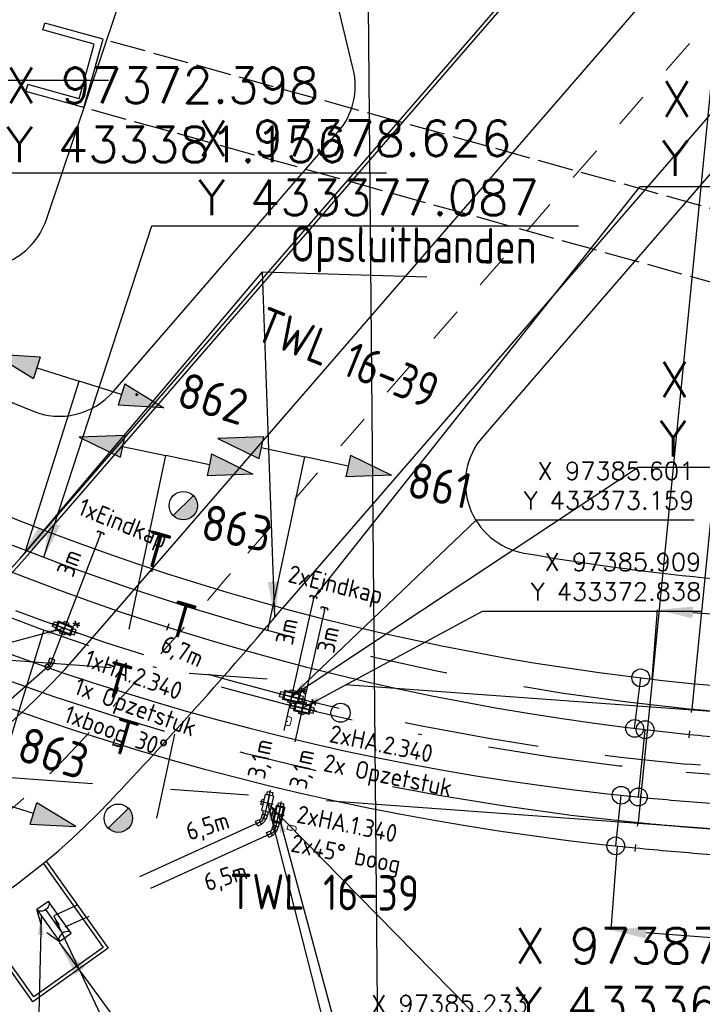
# Model space of a CAD drawing. Header units: millimetres. Extents: x 96940 to 101272, y 432237 to 434659.
# Tile 164 of 256: x 97378 to 97397, y 433364 to 433392. Entities that reach past the tile are written whole.
import ezdxf
from ezdxf.enums import TextEntityAlignment as Align

# ---------------------------------------------------------------- set-up
doc = ezdxf.new("R2010")
doc.units = ezdxf.units.MM
for name, pattern in [('ACAD_ISO10W100', [18, 12, -3, 0, -3]), ('CENTER', [35.225022, 22.015639, -4.403128, 4.403128, -4.403128]), ('DASHDOT', [25.4, 12.7, -6.35, 0, -6.35]), ('DASHED', [19.05, 12.7, -6.35]), ('dSV_DASHED03', [1.25, 1, -0.25]), ('dSV_MARKERING_1_1', [2, 1, -1])]:
    doc.linetypes.add(name, pattern=pattern)
for name, color, linetype in [('NW_duiker', 8, 'dSV_DASHED03'), ('Ondergrond_Nieuw_IP', 8, 'Continuous'), ('R_BL_T_B_MAST', 7, 'Continuous'), ('R_BN_N_Kabels_en_leidingen_maatvoering', 1, 'Continuous'), ('R_BN_T_N_Centrale_kast', 7, 'Continuous'), ('R_BN_T_N_CONSTR_CODE', 7, 'Continuous'), ('R_BN_T_N_CONSTRUCTIE', 7, 'Continuous'), ('R_BN_T_N_Constructiecodes', 7, 'Continuous'), ('R_BN_T_N_Hartspoor', 1, 'CENTER'), ('R_BN_T_N_HOOGTELIJN', 7, 'Continuous'), ('R_BN_T_N_Kokersysteem bocht 30 graden', 7, 'Continuous'), ('R_BN_T_N_Kokersysteem bocht 45 graden', 7, 'Continuous'), ('R_BN_T_N_Kokersysteem Groene Deksel', 7, 'Continuous'), ('R_BN_T_N_Kokersysteem opzetstuk', 7, 'Continuous'), ('R_BN_T_N_Kokersysteem trekput BA.0', 7, 'Continuous'), ('R_BN_T_N_Kokersysteem trekput Eindkap', 7, 'Continuous'), ('R_BN_T_N_Kokersysteem trekput HA.1.340', 7, 'Continuous'), ('R_BN_T_N_Kokersysteem trekput HA.2.340', 7, 'Continuous'), ('R_BN_T_N_Kokersysteem_Coordinaten', 1, 'Continuous'), ('R_BN_T_N_Kokersysteem_laagspanning', 2, 'DASHED'), ('R_BN_T_N_kokersysteem_maatvoering', 7, 'Continuous'), ('R_BN_T_N_Kokersysteem_signaal', 2, 'DASHDOT'), ('R_BN_T_N_Kokersysteem_tekst', 7, 'Continuous'), ('R_BN_T_N_Opsluitband', 1, 'Continuous'), ('R_BN_T_N_Retourstroomkabels', 2, 'Continuous'), ('R_BN_T_N_Spoor', 3, 'Continuous'), ('R_BN_T_N_Tekst', 7, 'Continuous'), ('R_BN_T_N_Thermietlassen', 7, 'Continuous'), ('R_BN_T_N_Vecom', 7, 'Continuous'), ('R_BN_T_N_Verkanting_Maatvoering', 7, 'Continuous'), ('R_BN_T_N_Verticaal alignement', 7, 'Continuous'), ('TWL Advies', 2, 'Continuous')]:
    doc.layers.add(name, color=color, linetype=linetype)
doc.layers.add('R_BN_T_N_Coordinaten', color=7, linetype='Continuous', lineweight=25)
doc.layers.add('R_BN_T_N_Las', color=3, linetype='Continuous', lineweight=25)
doc.styles.add('ISO', font='iso.shx')
doc.styles.get("Standard").update_dxf_attribs({"font": 'romans.shx'})
doc.linetypes.add('dSV_BESCHOEIING_LINKS', pattern='A,3,[144,dSV.shx,S=0.1,R=0,X=0,Y=-0.1],2', length=5)
doc.dimstyles.new('RET 1-500', dxfattribs={"dimtxt": 1, "dimasz": 1, "dimexe": 0.3, "dimexo": 0, "dimgap": 0.3, "dimtad": 1, "dimdec": 3, "dimzin": 1, "dimtxsty": 'Standard', "dimcen": 0, "dimclrd": 1, "dimclre": 1, "dimclrt": 7, "dimaunit": 2, "dimadec": 4, "dimazin": 0, "dimtfac": 1, "dimtdec": 3, "dimtofl": 0, "dimtmove": 0, "dimatfit": 0, "dimfxl": 1, "dimarcsym": 0})
doc.dimstyles.get("Standard").update_dxf_attribs({"dimtxt": 0.18, "dimasz": 0.18, "dimexe": 0.18, "dimexo": 0.0625, "dimgap": 0.09, "dimtad": 0, "dimtih": 1, "dimtoh": 1, "dimdec": 4, "dimzin": 0, "dimdsep": 46, "dimtxsty": 'Standard', "dimcen": 0.09, "dimadec": 0, "dimazin": 0, "dimtfac": 1, "dimtdec": 4, "dimtofl": 0, "dimtmove": 0, "dimatfit": 3, "dimfxl": 1, "dimtolj": 1, "dimtzin": 0, "dimarcsym": 0})

# ---------------------------------------------------------------- blocks, each defined once
blk = doc.blocks.new('CONSTR_CODE_BVN')
for points in [[(-1.25, 5.3125), (-1.25, 5), (-1.25, 4.6875), (-2.5, 5)], [(-1.25, 5.3125), (-1.25, 5), (-1.25, 4.6875), (-2.5, 5)], [(-1.25, 5.3125), (-1.25, 5), (-1.25, 4.6875), (-2.5, 5)], [(-1.25, 5.3125), (-1.25, 5), (-1.25, 4.6875), (-2.5, 5)], [(1.25, 5.3125), (1.25, 5), (1.25, 4.6875), (2.5, 5)], [(1.25, 5.3125), (1.25, 5), (1.25, 4.6875), (2.5, 5)], [(1.25, 5.3125), (1.25, 5), (1.25, 4.6875), (2.5, 5)], [(1.25, 5.3125), (1.25, 5), (1.25, 4.6875), (2.5, 5)]]:
    blk.add_hatch(color=1).paths.add_polyline_path(points)
for p, q in [((-1.25, 5.3125), (-2.5, 5)), ((-1.25, 5.3125), (-2.5, 5)), ((-1.25, 5.3125), (-2.5, 5)), ((-1.25, 5.3125), (-2.5, 5)), ((-1.25, 5.3125), (-1.25, 5)), ((-1.25, 5.3125), (-1.25, 5)), ((-1.25, 5.3125), (-1.25, 5)), ((-1.25, 5.3125), (-1.25, 5)), ((1.25, 5.3125), (1.25, 5)), ((1.25, 5.3125), (1.25, 5)), ((1.25, 5.3125), (1.25, 5)), ((1.25, 5.3125), (1.25, 5)), ((1.25, 5.3125), (2.5, 5)), ((1.25, 5.3125), (2.5, 5)), ((1.25, 5.3125), (2.5, 5)), ((1.25, 5.3125), (2.5, 5)), ((-2.5, 5), (-1.25, 4.6875)), ((-2.5, 5), (-1.25, 4.6875)), ((-2.5, 5), (-1.25, 4.6875)), ((-2.5, 5), (-1.25, 4.6875)), ((-1.25, 5), (0, 5)), ((-1.25, 5), (0, 5)), ((-1.25, 5), (0, 5)), ((-1.25, 5), (0, 5)), ((-1.25, 5), (-1.25, 4.6875)), ((-1.25, 5), (-1.25, 4.6875)), ((-1.25, 5), (-1.25, 4.6875)), ((-1.25, 5), (-1.25, 4.6875)), ((0, 0), (0, 5)), ((0, 0), (0, 5)), ((0, 0), (0, 5)), ((0, 0), (0, 5)), ((1.25, 5), (0, 5)), ((1.25, 5), (0, 5)), ((1.25, 5), (0, 5)), ((1.25, 5), (0, 5)), ((2.5, 5), (1.25, 4.6875)), ((2.5, 5), (1.25, 4.6875)), ((2.5, 5), (1.25, 4.6875)), ((2.5, 5), (1.25, 4.6875)), ((1.25, 5), (1.25, 4.6875)), ((1.25, 5), (1.25, 4.6875)), ((1.25, 5), (1.25, 4.6875)), ((1.25, 5), (1.25, 4.6875))]:
    blk.add_line(p, q)
at = {"style": 'ISO'}
blk.add_attdef('CONSTR.CODE', text='', height=1, dxfattribs=at).set_placement((-3, 5), align=Align.MIDDLE_RIGHT)
blk.add_attdef('CONSTR.CODE', text='', height=1, dxfattribs=at).set_placement((3, 5), align=Align.MIDDLE_LEFT)
blk = doc.blocks.new('*D45')
at = {"layer": 'Defpoints', "color": 0, "transparency": 16777216}
for p in [(97395.757, 433373.65), (97435.792, 433372.608), (97435.645, 433370.653)]:
    blk.add_point(p, dxfattribs=at)
at = {"layer": 'R_BN_T_N_Verkanting_Maatvoering', "color": 1, "lineweight": -2, "transparency": 16777216}
for p, q in [((97395.757, 433373.65), (97395.904, 433375.605)), ((97396.901, 433375.53), (97434.795, 433372.683)), ((97435.645, 433370.653), (97435.792, 433372.608))]:
    blk.add_line(p, q, dxfattribs=at)
at = {"layer": 'R_BN_T_N_Verkanting_Maatvoering', "color": 1, "transparency": 16777216}
for points in [[(97396.914, 433375.697), (97396.889, 433375.364), (97395.904, 433375.605)], [(97434.807, 433372.849), (97434.782, 433372.517), (97435.792, 433372.608)]]:
    blk.add_solid(points, dxfattribs=at)
at = {"layer": 'R_BN_T_N_Verkanting_Maatvoering', "color": 7, "transparency": 16777216, "insert": (97415.916, 433375.071), "char_height": 1, "attachment_point": 5, "rotation": 355.7022}
blk.add_mtext('overgangszone 40m', dxfattribs=at)
blk = doc.blocks.new('Centrale_kast')
at = {"layer": 'R_BN_T_N_Centrale_kast', "color": 7}
for p, q in [((-0.141, 0.349), (-0.55, 0.2)), ((0.141, 0.349), (0.55, 0.2)), ((0.55, 0.2), (-0.55, 0.2)), ((-0.55, 0.2), (-0.55, -0.2)), ((0.55, -0.2), (0.55, 0.2)), ((-0.55, -0.2), (0.55, -0.2)), ((-0.409, 0), (0.409, 0))]:
    blk.add_line(p, q, dxfattribs=at)
blk.add_ellipse((-0.55, 0), major_axis=(0, -0.2), ratio=0.704927, start_param=0, end_param=3.141593, dxfattribs=at)
at = {"layer": 'R_BN_T_N_Centrale_kast', "color": 7, "extrusion": (0, 0, -1)}
blk.add_ellipse((0.55, 0), major_axis=(0, -0.2), ratio=0.704927, start_param=0, end_param=3.141593, dxfattribs=at)
blk = doc.blocks.new('Retourstroomsymbool')
at = {"layer": 'R_BN_T_N_Retourstroomkabels', "color": 7}
blk.add_lwpolyline([(0, 0), (1.435, 0)], dxfattribs=at)
for centre in [(0, 0), (1.435, 0)]:
    blk.add_circle(centre, 0.25, dxfattribs=at)
blk = doc.blocks.new('*U128')
at = {"layer": 'R_BN_T_N_Retourstroomkabels', "color": 7}
blk.add_lwpolyline([(0, 0), (1.906, 0)], dxfattribs=at)
for centre in [(0, 0), (1.906, 0)]:
    blk.add_circle(centre, 0.25, dxfattribs=at)
blk = doc.blocks.new('*D134')
at = {"layer": 'Defpoints', "color": 0, "transparency": 16777216}
for p in [(97394.771, 433368.95), (97434.661, 433365.991), (97434.486, 433363.626)]:
    blk.add_point(p, dxfattribs=at)
at = {"layer": 'R_BN_T_N_Verkanting_Maatvoering', "color": 1, "lineweight": -2, "transparency": 16777216}
for p, q in [((97394.771, 433368.95), (97394.595, 433366.584)), ((97395.593, 433366.51), (97433.488, 433363.7)), ((97434.661, 433365.991), (97434.486, 433363.626))]:
    blk.add_line(p, q, dxfattribs=at)
at = {"layer": 'R_BN_T_N_Verkanting_Maatvoering', "color": 1, "transparency": 16777216}
for points in [[(97395.605, 433366.676), (97395.58, 433366.344), (97394.595, 433366.584)], [(97433.501, 433363.866), (97433.476, 433363.533), (97434.486, 433363.626)]]:
    blk.add_solid(points, dxfattribs=at)
at = {"layer": 'R_BN_T_N_Verkanting_Maatvoering', "color": 7, "transparency": 16777216, "insert": (97415.055, 433366.036), "char_height": 1, "attachment_point": 5, "rotation": 355.7583}
blk.add_mtext('overgangszone 40m ', dxfattribs=at)
blk = doc.blocks.new('Las')
at = {"layer": 'R_BN_T_N_Las', "color": 7}
blk.add_line((-0.1, 0), (0.1, 0), dxfattribs=at)
blk = doc.blocks.new('Thermietlas')
at = {"layer": 'R_BN_T_N_Thermietlassen', "style": 'ISO'}
blk.add_text('T', height=1, dxfattribs=at).set_placement((-0.313, -0.611))
blk = doc.blocks.new('HA.2.340')
at = {"layer": 'R_BN_T_N_Kokersysteem trekput HA.2.340', "color": 1, "linetype": 'Continuous'}
for p, q in [((0.409, 0), (-0.378, 0)), ((0, 0.217), (0, -0.217))]:
    blk.add_line(p, q, dxfattribs=at)
at = {"layer": 'R_BN_T_N_Kokersysteem trekput HA.2.340'}
for p, q in [((0.075, 0.176), (-0.075, 0.176)), ((-0.075, 0.125), (-0.075, 0.176)), ((0.075, 0.125), (0.075, 0.176)), ((-0.075, -0.125), (-0.075, -0.176)), ((0.075, -0.176), (-0.075, -0.176)), ((0.075, -0.125), (0.075, -0.176))]:
    blk.add_line(p, q, dxfattribs=at)
for points in [[(-0.23, -0.075), (-0.327, -0.075), (-0.327, 0.075), (-0.23, 0.075)], [(0.23, -0.075), (0.328, -0.075), (0.328, 0.075), (0.23, 0.075)]]:
    blk.add_lwpolyline(points, dxfattribs=at)
blk.add_lwpolyline([(-0.23, -0.125), (0.23, -0.125), (0.23, 0.125), (-0.23, 0.125)], close=True, dxfattribs=at)
blk = doc.blocks.new('HA.1.340')
at = {"layer": 'R_BN_T_N_Kokersysteem trekput HA.1.340', "color": 1, "linetype": 'Continuous'}
for p, q in [((0.409, 0), (-0.378, 0)), ((0, 0.163), (0, -0.217))]:
    blk.add_line(p, q, dxfattribs=at)
at = {"layer": 'R_BN_T_N_Kokersysteem trekput HA.1.340'}
for p, q in [((-0.075, -0.125), (-0.075, -0.176)), ((0.075, -0.176), (-0.075, -0.176)), ((0.075, -0.125), (0.075, -0.176))]:
    blk.add_line(p, q, dxfattribs=at)
for points in [[(-0.23, -0.075), (-0.327, -0.075), (-0.327, 0.075), (-0.23, 0.075)], [(0.23, -0.075), (0.328, -0.075), (0.328, 0.075), (0.23, 0.075)]]:
    blk.add_lwpolyline(points, dxfattribs=at)
blk.add_lwpolyline([(-0.23, -0.125), (0.23, -0.125), (0.23, 0.125), (-0.23, 0.125)], close=True, dxfattribs=at)
blk = doc.blocks.new('Eindkap')
at = {"layer": 'R_BN_T_N_Kokersysteem trekput Eindkap'}
h = blk.add_hatch(color=256, dxfattribs=at)
edge = h.paths.add_edge_path()
edge.add_line((0.092, 0.018), (0.102, 0.018))
edge.add_line((0.102, 0.018), (0.102, 0.033))
edge.add_arc((0.075, 0.033), 0.0269, 0, 90)
edge.add_line((0.075, 0.06), (-0.075, 0.06))
edge.add_arc((-0.075, 0.033), 0.0269, 90, 180)
edge.add_line((-0.102, 0.033), (-0.102, 0.018))
edge.add_line((-0.102, 0.018), (-0.092, 0.018))
edge.add_line((-0.092, 0.018), (-0.092, 0.033))
edge.add_arc((-0.075, 0.033), 0.0169, 90, 180, ccw=False)
edge.add_line((-0.075, 0.05), (0.075, 0.05))
edge.add_arc((0.075, 0.033), 0.0169, 0, 90, ccw=False)
edge.add_line((0.092, 0.033), (0.092, 0.018))
for p, q in [((-0.102, 0.033), (-0.102, 0.018)), ((-0.102, 0.018), (-0.092, 0.018)), ((-0.092, 0.033), (-0.092, 0.018)), ((0.075, 0.06), (-0.075, 0.06)), ((0.075, 0.05), (-0.075, 0.05)), ((0.017, 0), (-0.017, 0)), ((0, 0.067), (0, -0.017)), ((0.092, 0.033), (0.092, 0.018)), ((0.092, 0.018), (0.102, 0.018)), ((0.102, 0.033), (0.102, 0.018))]:
    blk.add_line(p, q, dxfattribs=at)
for centre, radius, start, end in [((-0.075, 0.033), 0.0269, 90, 180), ((-0.075, 0.033), 0.0169, 90, 180), ((0.075, 0.033), 0.0269, 0, 90), ((0.075, 0.033), 0.0169, 0, 90)]:
    blk.add_arc(centre, radius, start, end, dxfattribs=at)
blk = doc.blocks.new('Opzetstuk')
at = {"layer": 'R_BN_T_N_Kokersysteem opzetstuk'}
h = blk.add_hatch(color=256, dxfattribs=at)
h.paths.add_polyline_path([(0, 0.095), (0.2, 0.095), (0.2, 0), (0.23, 0), (0.23, 0.125), (0, 0.125)])
h.paths.add_polyline_path([(0, 0.095), (0, 0.125), (-0.23, 0.125), (-0.23, 0), (-0.2, 0), (-0.2, 0.095)])
h.paths.add_polyline_path([(-0.2, 0), (-0.23, 0), (-0.23, -0.125), (0, -0.125), (0, -0.095), (-0.2, -0.095)])
h.paths.add_polyline_path([(0, -0.095), (0, -0.125), (0.23, -0.125), (0.23, 0), (0.2, 0), (0.2, -0.095)])
at = {"layer": 'R_BN_T_N_Kokersysteem opzetstuk', "color": 1, "linetype": 'Continuous'}
for p, q in [((0.268, 0), (-0.268, 0)), ((0, 0.163), (0, -0.163))]:
    blk.add_line(p, q, dxfattribs=at)
at = {"layer": 'R_BN_T_N_Kokersysteem opzetstuk'}
for points in [[(-0.23, -0.125), (0.23, -0.125), (0.23, 0.125), (-0.23, 0.125)], [(-0.2, -0.095), (0.2, -0.095), (0.2, 0.095), (-0.2, 0.095)]]:
    blk.add_lwpolyline(points, close=True, dxfattribs=at)
at = {"insert": (0.14, 0.497), "char_height": 0.45, "width": 0.63906, "attachment_point": 1}
blk.add_mtext('{\\Fiso|c0;*}', dxfattribs=at)
blk = doc.blocks.new('CONSTR_CODE_OND')
for points in [[(-1.25, -5.3125), (-1.25, -5), (-1.25, -4.6875), (-2.5, -5)], [(-1.25, -5.3125), (-1.25, -5), (-1.25, -4.6875), (-2.5, -5)], [(-1.25, -5.3125), (-1.25, -5), (-1.25, -4.6875), (-2.5, -5)], [(-1.25, -5.3125), (-1.25, -5), (-1.25, -4.6875), (-2.5, -5)], [(1.25, -5.3125), (1.25, -5), (1.25, -4.6875), (2.5, -5)], [(1.25, -5.3125), (1.25, -5), (1.25, -4.6875), (2.5, -5)], [(1.25, -5.3125), (1.25, -5), (1.25, -4.6875), (2.5, -5)], [(1.25, -5.3125), (1.25, -5), (1.25, -4.6875), (2.5, -5)]]:
    blk.add_hatch(color=1).paths.add_polyline_path(points)
for p, q in [((0, 0), (0, -5)), ((0, 0), (0, -5)), ((0, 0), (0, -5)), ((0, 0), (0, -5)), ((-2.5, -5), (-1.25, -4.6875)), ((-2.5, -5), (-1.25, -4.6875)), ((-2.5, -5), (-1.25, -4.6875)), ((-2.5, -5), (-1.25, -4.6875)), ((-1.25, -5), (-1.25, -4.6875)), ((-1.25, -5), (-1.25, -4.6875)), ((-1.25, -5), (-1.25, -4.6875)), ((-1.25, -5), (-1.25, -4.6875)), ((2.5, -5), (1.25, -4.6875)), ((2.5, -5), (1.25, -4.6875)), ((2.5, -5), (1.25, -4.6875)), ((2.5, -5), (1.25, -4.6875)), ((1.25, -5), (1.25, -4.6875)), ((1.25, -5), (1.25, -4.6875)), ((1.25, -5), (1.25, -4.6875)), ((1.25, -5), (1.25, -4.6875)), ((-1.25, -5.3125), (-2.5, -5)), ((-1.25, -5.3125), (-2.5, -5)), ((-1.25, -5.3125), (-2.5, -5)), ((-1.25, -5.3125), (-2.5, -5)), ((-1.25, -5.3125), (-1.25, -5)), ((-1.25, -5.3125), (-1.25, -5)), ((-1.25, -5.3125), (-1.25, -5)), ((-1.25, -5.3125), (-1.25, -5)), ((-1.25, -5), (0, -5)), ((-1.25, -5), (0, -5)), ((-1.25, -5), (0, -5)), ((-1.25, -5), (0, -5)), ((1.25, -5), (0, -5)), ((1.25, -5), (0, -5)), ((1.25, -5), (0, -5)), ((1.25, -5), (0, -5)), ((1.25, -5.3125), (1.25, -5)), ((1.25, -5.3125), (1.25, -5)), ((1.25, -5.3125), (1.25, -5)), ((1.25, -5.3125), (1.25, -5)), ((1.25, -5.3125), (2.5, -5)), ((1.25, -5.3125), (2.5, -5)), ((1.25, -5.3125), (2.5, -5)), ((1.25, -5.3125), (2.5, -5))]:
    blk.add_line(p, q)
at = {"style": 'ISO'}
blk.add_attdef('CONSTR.CODE', text='', height=1, dxfattribs=at).set_placement((-3, -5), align=Align.MIDDLE_RIGHT)
blk.add_attdef('CONSTR.CODE', text='', height=1, dxfattribs=at).set_placement((3, -5), align=Align.MIDDLE_LEFT)
blk = doc.blocks.new('Signalisatiemast')
blk.add_hatch(color=0).paths.add_polyline_path([(-0.142, -0.141, 0.669346), (0.2, 0, 0.198074), (0.142, 0.141)])
at = {"color": 0}
blk.add_line((0.142, 0.141), (-0.142, -0.141), dxfattribs=at)
blk.add_circle((0, 0), 0.2, dxfattribs=at)
blk = doc.blocks.new('Bocht_30_graden')
at = {"layer": 'R_BN_T_N_Kokersysteem bocht 30 graden'}
for p, q in [((-0.018, 0.186), (-0.148, 0.111)), ((-0.148, 0.111), (-0.095, 0.019)), ((-0.095, 0.019), (-0.088, 0.023)), ((-0.088, 0.023), (0.029, 0.09)), ((-0.074, 0.009), (-0.081, 0.021)), ((0.035, 0.094), (-0.018, 0.186)), ((0.033, 0.074), (0.027, 0.083)), ((0.029, 0.09), (0.035, 0.094)), ((-0.075, -0.158), (-0.075, -0.052)), ((-0.075, -0.052), (-0.067, -0.052)), ((0.075, -0.158), (-0.075, -0.158)), ((-0.067, -0.052), (0.067, -0.052)), ((-0.062, -0.033), (-0.062, -0.047)), ((0.062, -0.033), (0.062, -0.047)), ((0.067, -0.052), (0.075, -0.052)), ((0.075, -0.052), (0.075, -0.158))]:
    blk.add_line(p, q, dxfattribs=at)
at = {"layer": 'R_BN_T_N_Kokersysteem bocht 30 graden', "color": 1, "linetype": 'ACAD_ISO10W100'}
for p, q in [((-0.096, 0.166), (0, 0)), ((0, 0), (0, -0.187))]:
    blk.add_line(p, q, dxfattribs=at)
at = {"layer": 'R_BN_T_N_Kokersysteem bocht 30 graden'}
for centre, radius, start, end in [((-0.086, 0.018), 0.005, 30, 120), ((-0.142, -0.033), 0.0798, 359.865, 31.4123), ((0.031, 0.086), 0.005, 120, 210), ((-0.143, -0.033), 0.206, 359.9837, 31.2376), ((-0.067, -0.047), 0.005, 270, 0), ((0.067, -0.047), 0.005, 180, 270)]:
    blk.add_arc(centre, radius, start, end, dxfattribs=at)
blk = doc.blocks.new('Bocht_45_graden')
at = {"layer": 'R_BN_T_N_Kokersysteem bocht 45 graden'}
for p, q in [((-0.077, 0.183), (-0.183, 0.077)), ((-0.183, 0.077), (-0.108, 0.002)), ((-0.103, 0.008), (-0.108, 0.002)), ((-0.103, 0.008), (-0.008, 0.103)), ((-0.086, -0.002), (-0.096, 0.008)), ((-0.002, 0.108), (-0.077, 0.183)), ((-0.008, 0.103), (-0.002, 0.108)), ((0.002, 0.086), (-0.008, 0.096)), ((-0.075, -0.184), (-0.075, -0.078)), ((-0.075, -0.078), (-0.068, -0.078)), ((0.075, -0.184), (-0.075, -0.184)), ((-0.068, -0.078), (0.067, -0.078)), ((-0.062, -0.059), (-0.062, -0.073)), ((0.062, -0.059), (0.062, -0.073)), ((0.067, -0.078), (0.075, -0.078)), ((0.075, -0.078), (0.075, -0.184))]:
    blk.add_line(p, q, dxfattribs=at)
at = {"layer": 'R_BN_T_N_Kokersysteem bocht 45 graden', "color": 1, "linetype": 'ACAD_ISO10W100'}
for q in [(-0.151, 0.151), (0, -0.213)]:
    blk.add_line((0, 0), q, dxfattribs=at)
at = {"layer": 'R_BN_T_N_Kokersysteem bocht 45 graden'}
for centre, radius, start, end in [((-0.1, 0.004), 0.005, 45, 135), ((-0.004, 0.1), 0.005, 135, 225), ((-0.143, -0.059), 0.206, 0, 45), ((-0.143, -0.059), 0.0807, 0, 45), ((-0.068, -0.073), 0.005, 270, 0), ((0.067, -0.073), 0.005, 180, 270)]:
    blk.add_arc(centre, radius, start, end, dxfattribs=at)
blk = doc.blocks.new('Groene_deksel_trekput')
at = {"layer": 'R_BN_T_N_Kokersysteem Groene Deksel'}
h = blk.add_hatch(color=256, dxfattribs=at)
h.paths.add_polyline_path([(0, 0.095), (0.2, 0.095), (0.2, 0), (0.23, 0), (0.23, 0.125), (0, 0.125)])
h.paths.add_polyline_path([(0, 0.095), (0, 0.125), (-0.23, 0.125), (-0.23, 0), (-0.2, 0), (-0.2, 0.095)])
h.paths.add_polyline_path([(-0.2, 0), (-0.23, 0), (-0.23, -0.125), (0, -0.125), (0, -0.095), (-0.2, -0.095)])
h.paths.add_polyline_path([(0, -0.095), (0, -0.125), (0.23, -0.125), (0.23, 0), (0.2, 0), (0.2, -0.095)])
at = {"layer": 'R_BN_T_N_Kokersysteem Groene Deksel', "color": 1, "linetype": 'Continuous'}
for p, q in [((0.268, 0), (-0.268, 0)), ((0, 0.163), (0, -0.163))]:
    blk.add_line(p, q, dxfattribs=at)
at = {"layer": 'R_BN_T_N_Kokersysteem Groene Deksel'}
for p, q in [((0.23, 0.125), (-0.23, 0.125)), ((-0.23, 0.125), (-0.23, -0.125)), ((0.2, 0.095), (-0.2, 0.095)), ((-0.2, 0.095), (-0.2, -0.095)), ((0.2, -0.095), (0.2, 0.095)), ((0.23, -0.125), (0.23, 0.125)), ((-0.23, -0.125), (0.23, -0.125)), ((-0.2, -0.095), (0.2, -0.095))]:
    blk.add_line(p, q, dxfattribs=at)
at = {"layer": 'R_BN_T_N_Kokersysteem Groene Deksel', "insert": (0.192, 0.583), "char_height": 0.275, "width": 0.62471, "attachment_point": 1}
blk.add_mtext('{\\Fisocp|c0;G}', dxfattribs=at)

msp = doc.modelspace()

# ---------------------------------------------------------------- hatches: boundary and pattern name
msp.add_hatch(color=8).paths.add_polyline_path([(97381.28701, 433381.66964, 1), (97381.20011, 433381.66964, 1)])

# ---------------------------------------------------------------- linework, layer by layer
at = {"layer": 'NW_duiker', "linetype": 'Continuous'}
for p, q in [((97378.601, 433391.94756), (97378.65468, 433392.14022)), ((97380.04597, 433391.54499), (97378.601, 433391.94756)), ((97380.29231, 433391.68398), (97378.65468, 433392.14022)), ((97379.75556, 433389.75735), (97380.29231, 433391.68398)), ((97379.61657, 433390.00369), (97380.04597, 433391.54499)), ((97378.11792, 433390.21359), (97378.1716, 433390.40626)), ((97379.61657, 433390.00369), (97378.1716, 433390.40626)), ((97379.75556, 433389.75735), (97378.11792, 433390.21359))]:
    msp.add_line(p, q, dxfattribs=at)
at = {"layer": 'NW_duiker'}
for p, q in [((97379.75556, 433389.75735), (97380.29231, 433391.68398)), ((97401.94988, 433385.65022), (97380.29231, 433391.68398)), ((97401.41313, 433383.7236), (97379.75556, 433389.75735))]:
    msp.add_line(p, q, dxfattribs=at)
at = {"layer": 'Ondergrond_Nieuw_IP'}
for p, q in [((97378.14594, 433377.26328), (97394.89132, 433396.61078)), ((97378.22155, 433377.19784), (97394.96693, 433396.54534)), ((97379.56708, 433374.32112), (97396.79172, 433394.22235)), ((97399.43815, 433391.93184), (97385.35084, 433375.65547))]:
    msp.add_line(p, q, dxfattribs=at)
at = {"layer": 'Ondergrond_Nieuw_IP', "linetype": 'dSV_MARKERING_1_1', "lineweight": 13}
msp.add_line((97398.11493, 433393.0771), (97384.02763, 433376.80072), dxfattribs=at)
at = {"layer": 'Ondergrond_Nieuw_IP', "linetype": 'dSV_BESCHOEIING_LINKS', "flags": 128}
msp.add_lwpolyline([(97339.209, 433484.709, 0.150899), (97336.695, 433483.257), (97331.73923, 433478.40701, 0.22876171), (97331.14879, 433476.77123, -0.01269396), (97331.31098, 433474.69592, -0.0042653), (97331.35348, 433473.73246, -0.0176126), (97331.35621, 433466.22065), (97331.2333, 433462.69613, 0.00104167), (97331.20145, 433461.72464, 0.00208334), (97331.17641, 433460.78095, 0.00312501), (97331.16166, 433459.86505, 0.00416669), (97331.1603, 433458.97702, 0.00520838), (97331.17512, 433458.11711, 0.00625053), (97331.20851, 433457.28568, 0.00727809), (97331.2624, 433456.48498, 0.00930615), (97331.34923, 433455.62271, 0.00730452), (97331.45651, 433454.82444, 0.00427622), (97331.57208, 433454.09319, 0.01759808), (97332.87891, 433447.66269), (97333.5823, 433444.73375, 0.00104167), (97333.81124, 433443.78908, 0.00208333), (97334.03932, 433442.87303), (97334.03892, 433442.87293, 0.10381856), (97353.06959, 433403.98234, 0.11416434), (97375.92485, 433385.4444, 0.45297152), (97378.69838, 433386.60566), (97381.44962, 433394.80778, 0.14063084), (97381.49838, 433395.90993), (97378.523, 433408.325)], format="xyb", dxfattribs=at)
at = {"layer": 'Ondergrond_Nieuw_IP', "linetype": 'Continuous'}
for points in [[(97331.13084, 433442.13599, 0.10383677), (97350.70806, 433402.13214, 0.13075701), (97378.3051, 433381.20899, 0.32199249), (97380.57526, 433381.75096), (97386.90762, 433389.06733, 0.24171124), (97387.3403, 433390.84231), (97382.89908, 433409.37376)], [(97400.95295, 433392.00118), (97390.98506, 433380.48434, 0.58255439), (97392.15056, 433377.20577, 0.01908386), (97397.2421, 433376.50856, 0.00312475), (97398.19154, 433376.42128, 0.00208334), (97399.15736, 433376.34262, 0.00104167), (97400.1391, 433376.26884), (97431.69616, 433373.96341, -0.03912908), (97526.82543, 433359.47462, -0.00487505), (97550.02616, 433353.81882, -0.02695955), (97564.11956, 433349.41642, 0.1985994), (97566.41088, 433349.49762), (97569.84, 433351.06)]]:
    msp.add_lwpolyline(points, format="xyb", dxfattribs=at)
at = {"layer": 'Ondergrond_Nieuw_IP'}
for centre, radius, start, end in [((97363.09908, 433390.28642), 19.9, 271.061818, 319.123609), ((97363.09908, 433390.28642), 20, 271.061818, 319.123609), ((97281.74815, 433463.30061), 135.70261, 316.6885243, 319.7696692), ((97364.44462, 433387.40971), 20, 270.959004, 319.123609), ((97365.93746, 433383.93277), 20, 270.844297, 316.688524)]:
    msp.add_arc(centre, radius, start, end, dxfattribs=at)
at = {"layer": 'Ondergrond_Nieuw_IP', "linetype": 'dSV_MARKERING_1_1', "lineweight": 13}
for centre, radius, start, end in [((97281.66984, 433463.37247), 134.05888, 316.689135, 319.776264), ((97365.93746, 433383.93277), 18.25, 270.844297, 316.688524)]:
    msp.add_arc(centre, radius, start, end, dxfattribs=at)
at = {"layer": 'R_BL_T_B_MAST'}
msp.add_circle((97386.98249, 433372.70525), 0.27, dxfattribs=at)
at = {"layer": 'R_BN_T_N_CONSTR_CODE', "linetype": 'Continuous', "ltscale": 0.05}
msp.add_line((97381.81121, 433369.73326), (97382.31741, 433372.09732), dxfattribs=at)
at = {"layer": 'R_BN_T_N_CONSTRUCTIE'}
for p, q in [((97396.95849, 433373.62246), (97396.93893, 433373.42342)), ((97396.86878, 433372.70936), (97396.87856, 433372.80888)), ((97396.79863, 433371.9953), (97396.81819, 433372.19434)), ((97395.43865, 433370.4247), (97395.4191, 433370.22566)), ((97395.34895, 433369.5116), (97395.35873, 433369.61112)), ((97395.2788, 433368.79754), (97395.29835, 433368.99658))]:
    msp.add_line(p, q, dxfattribs=at)
at = {"layer": 'R_BN_T_N_Hartspoor', "ltscale": 0.5}
for p, q in [((97485.91953, 433366.27466), (97367.18119, 433374.94921)), ((97485.38881, 433363.00463), (97364.49916, 433371.83635))]:
    msp.add_line(p, q, dxfattribs=at)
at = {"layer": 'R_BN_T_N_Hartspoor', "ltscale": 0.05}
for points in [[(97396.87856, 433372.80888, 0.00312501), (97397.87435, 433372.71733, 0.00208334), (97398.87105, 433372.63616, 0.00104167), (97399.86824, 433372.56122)], [(97395.35873, 433369.61112, 0.00312501), (97396.35452, 433369.51957, 0.00208334), (97397.35122, 433369.4384, 0.00104167), (97398.34841, 433369.36346)]]:
    msp.add_lwpolyline(points, format="xyb", dxfattribs=at)
at = {"layer": 'R_BN_T_N_Hartspoor', "ltscale": 0.5}
for centre, radius, start, end in [((97403.8265, 433443.53241), 71.064, 217.9328641, 264.3892175), ((97402.54356, 433442.74604), 73.487, 217.7387291, 264.3892178)]:
    msp.add_arc(centre, radius, start, end, dxfattribs=at)
at = {"layer": 'R_BN_T_N_HOOGTELIJN'}
for p, q in [((97404.70016, 433452.4256), (97396.87856, 433372.80888)), ((97403.18864, 433449.22723), (97395.36704, 433369.61051))]:
    msp.add_line(p, q, dxfattribs=at)
at = {"layer": 'R_BN_T_N_Kokersysteem_laagspanning', "ltscale": 0.3}
for p, q in [((97380.2209, 433377.73447), (97378.81021, 433374.06283)), ((97386.21953, 433375.92727), (97384.93164, 433370.16493)), ((97386.52719, 433375.60607), (97385.2393, 433369.84373)), ((97378.81021, 433374.06283), (97377.059, 433372.52283)), ((97431.31382, 433368.72986), (97396.73678, 433371.25592)), ((97384.78677, 433369.65584), (97378.91051, 433366.98216)), ((97385.09443, 433369.33464), (97379.21817, 433366.66096))]:
    msp.add_line(p, q, dxfattribs=at)
msp.add_arc((97403.37591, 433443.71721), 72.76481, 217.9423209, 264.7649962, dxfattribs=at)
at = {"layer": 'R_BN_T_N_Kokersysteem_signaal', "color": 2, "linetype": 'DASHDOT', "ltscale": 0.3}
msp.add_line((97431.29633, 433368.49049), (97396.71677, 433371.01674), dxfattribs=at)
msp.add_arc((97403.37594, 433443.71724), 73.00485, 217.9416586, 264.7664659, dxfattribs=at)
at = {"layer": 'R_BN_T_N_Spoor'}
for points in [[(97396.94871, 433373.52294, 0.00312501), (97397.93557, 433373.43222, 0.00208334), (97398.92631, 433373.35153, 0.00104167), (97399.92052, 433373.27682)], [(97396.80841, 433372.09482, 0.00312501), (97397.81314, 433372.00245, 0.00208334), (97398.81579, 433371.92079, 0.00104167), (97399.81596, 433371.84563)], [(97395.42888, 433370.32518, 0.00312501), (97396.41574, 433370.23446, 0.00208334), (97397.40648, 433370.15377, 0.00104167), (97398.40068, 433370.07906)], [(97395.28858, 433368.89706, 0.00312501), (97396.2933, 433368.80469, 0.00208334), (97397.29596, 433368.72303, 0.00104167), (97398.29613, 433368.64787)]]:
    msp.add_lwpolyline(points, format="xyb", dxfattribs=at)
for centre, radius, start, end in [((97403.8265, 433443.53241), 70.3465, 217.9328641, 264.3892175), ((97403.8265, 433443.53241), 71.7815, 217.9328641, 264.3892175), ((97402.54356, 433442.74604), 72.7695, 217.7387291, 264.3892178), ((97402.54356, 433442.74604), 74.2045, 217.7387291, 264.3892178)]:
    msp.add_arc(centre, radius, start, end, dxfattribs=at)
at = {"layer": 'R_BN_T_N_Vecom', "color": 7, "linetype": 'Continuous', "ltscale": 0.05}
for p, q in [((97378.60662, 433368.46623), (97380.29689, 433366.09206)), ((97378.68808, 433368.52422), (97380.43635, 433366.0686)), ((97378.3183, 433364.56067), (97376.58138, 433367.00035)), ((97378.34176, 433364.70013), (97376.66604, 433367.05386)), ((97380.43635, 433366.0686), (97378.3183, 433364.56067)), ((97380.29689, 433366.09206), (97378.34176, 433364.70013))]:
    msp.add_line(p, q, dxfattribs=at)
at = {"layer": 'R_BN_T_N_Verticaal alignement', "color": 1}
msp.add_lwpolyline([(97388.05629, 433360.32517), (97387.72272, 433397.84988)], dxfattribs=at)

# ---------------------------------------------------------------- block references
at = {"layer": 'R_BN_T_N_Centrale_kast', "rotation": 125.4486699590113}
msp.add_blockref('Centrale_kast', (97378.915, 433366.82612), dxfattribs=at)
at = {"layer": 'R_BN_T_N_Constructiecodes', "color": 0, "linetype": 'ByBlock'}
ref = msp.add_blockref('CONSTR_CODE_BVN', (97378.11704, 433377.28201), dxfattribs=dict(at, rotation=342.5084877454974))
ref.add_attrib('CONSTR.CODE', '861', dxfattribs={"layer": '0', "height": 1, "rotation": 342.508488, "style": 'ISO'}).set_placement((97376.75857, 433382.95252), align=Align.MIDDLE_RIGHT)
ref.add_attrib('CONSTR.CODE', '862', dxfattribs={"layer": '0', "height": 1, "rotation": 342.508488, "style": 'ISO'}).set_placement((97382.4641, 433381.85196), align=Align.MIDDLE_LEFT)
at = {"layer": 'R_BN_T_N_Constructiecodes', "color": 0, "linetype": 'ByBlock', "rotation": 348.0514305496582}
msp.add_blockref('CONSTR_CODE_BVN', (97381.02876, 433375.05788), dxfattribs=at)
at = {"layer": 'R_BN_T_N_Constructiecodes', "color": 0, "linetype": 'ByBlock'}
ref = msp.add_blockref('CONSTR_CODE_BVN', (97384.93728, 433375.02483), dxfattribs=dict(at, rotation=348.0514305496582))
ref.add_attrib('CONSTR.CODE', '863', dxfattribs={"layer": '0', "height": 1, "rotation": 348.051431, "style": 'ISO'}).set_placement((97385.02242, 433377.70205), align=Align.MIDDLE_RIGHT)
ref.add_attrib('CONSTR.CODE', '861', dxfattribs={"layer": '0', "height": 1, "rotation": 348.051431, "style": 'ISO'}).set_placement((97388.90745, 433379.2954), align=Align.MIDDLE_LEFT)
ref = msp.add_blockref('CONSTR_CODE_OND', (97378.61838, 433375.0119), dxfattribs=dict(at, rotation=342.8050979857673))
ref.add_attrib('CONSTR.CODE', '863', dxfattribs={"layer": '0', "height": 1, "rotation": 342.805098, "style": 'ISO'}).set_placement((97379.83384, 433371.27951), align=Align.MIDDLE_RIGHT)
at = {"layer": 'R_BN_T_N_Kokersysteem Groene Deksel'}
for p, rotation in [((97385.90726, 433372.83671), 167.4013536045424), ((97385.2393, 433369.84373), 257.4013536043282)]:
    msp.add_blockref('Groene_deksel_trekput', p, dxfattribs=dict(at, rotation=rotation))
at = {"layer": 'R_BN_T_N_Kokersysteem opzetstuk', "color": 0, "linetype": 'ByBlock', "lineweight": -2}
for p, rotation in [((97379.20309, 433375.08538), 338.9826703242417), ((97385.60125, 433373.15881), 347.4014184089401), ((97385.90891, 433372.83761), 347.4014184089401)]:
    msp.add_blockref('Opzetstuk', p, dxfattribs=dict(at, rotation=rotation))
at = {"layer": 'R_BN_T_N_Kokersysteem trekput BA.0'}
for name, p, rotation in [('Bocht_30_graden', (97378.81021, 433374.06283), 311.3281268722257), ('Bocht_45_graden', (97384.78677, 433369.65584), 294.585763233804), ('Bocht_45_graden', (97385.09443, 433369.33464), 294.585763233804)]:
    msp.add_blockref(name, p, dxfattribs=dict(at, rotation=rotation))
at = {"layer": 'R_BN_T_N_Kokersysteem trekput Eindkap', "color": 0, "linetype": 'ByBlock', "lineweight": -2}
for p, rotation in [((97380.21516, 433377.74043), 338.4239858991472), ((97386.21297, 433375.93232), 346.8427339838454), ((97386.52064, 433375.61111), 346.8427339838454)]:
    msp.add_blockref('Eindkap', p, dxfattribs=dict(at, rotation=rotation))
at = {"layer": 'R_BN_T_N_Kokersysteem trekput HA.1.340', "color": 0, "linetype": 'ByBlock', "lineweight": -2, "rotation": 257.4013536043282}
for p in [(97384.92893, 433370.1528), (97385.23659, 433369.8316)]:
    msp.add_blockref('HA.1.340', p, dxfattribs=at)
at = {"layer": 'R_BN_T_N_Kokersysteem trekput HA.2.340'}
for p, rotation in [((97379.20309, 433375.08538), 338.9826055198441), ((97385.60053, 433373.15771), 347.4013536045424), ((97385.90819, 433372.83651), 347.4013536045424)]:
    msp.add_blockref('HA.2.340', p, dxfattribs=dict(at, rotation=rotation))
at = {"layer": 'R_BN_T_N_Las', "color": 0, "linetype": 'ByBlock', "lineweight": -2}
for p, rotation in [((97381.68675, 433376.7607), 251.4850616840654), ((97382.11502, 433375.11315), 249.9837587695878), ((97380.69728, 433373.33322), 72.52965976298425), ((97380.5859, 433371.86467), 252.7564328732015)]:
    msp.add_blockref('Las', p, dxfattribs=dict(at, rotation=rotation))
at = {"layer": 'R_BN_T_N_Retourstroomkabels', "color": 0, "linetype": 'ByBlock', "lineweight": -2}
for name, p, rotation in [('Retourstroomsymbool', (97395.26414, 433372.26342), 83.14923408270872), ('*U128', (97395.37023, 433370.33097), 84.3428211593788), ('Retourstroomsymbool', (97394.73082, 433368.95398), 83.95631711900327)]:
    msp.add_blockref(name, p, dxfattribs=dict(at, rotation=rotation))
at = {"layer": 'R_BN_T_N_Thermietlassen', "color": 0, "linetype": 'ByBlock', "rotation": 343.8}
for p in [(97381.79307, 433377.40515), (97382.50651, 433375.43138), (97380.70227, 433373.72421), (97380.88682, 433372.13404)]:
    msp.add_blockref('Thermietlas', p, dxfattribs=at)
at = {"layer": 'TWL Advies', "xscale": 2, "yscale": 2}
for p in [(97382.55489, 433378.54195), (97380.72269, 433369.73252)]:
    msp.add_blockref('Signalisatiemast', p, dxfattribs=at)

# ---------------------------------------------------------------- texts
at = {"layer": 'R_BN_N_Kabels_en_leidingen_maatvoering', "color": 7, "char_height": 1, "attachment_point": 7}
for s, insert in [('X 97372.398\\PY 433381.156', (97377.55811, 433388.21662)), ('X 97388.443\\PY 433375.403', (97396.02318, 433387.83341)), ('X 97387.824\\PY 433372.634', (97395.95974, 433379.92664)), ('X 97387.149\\PY 433369.635', (97391.89219, 433363.97055))]:
    msp.add_mtext(s, dxfattribs=dict(at, insert=insert))
at = {"layer": 'R_BN_T_N_Coordinaten', "color": 7, "insert": (97382.9692, 433386.7257), "char_height": 1, "attachment_point": 7}
msp.add_mtext('X 97378.626\\PY 433377.087', dxfattribs=at)
at = {"layer": 'R_BN_T_N_Kokersysteem_Coordinaten', "color": 7, "char_height": 0.5}
for s, insert, attachment_point in [('X 97385.601\\PY 433373.159', (97396.94352, 433378.43655), 9), ('X 97385.909\\PY 433372.838', (97397.14109, 433375.86836), 9), ('X 97385.233\\PY 433369.816', (97387.84306, 433363.41318), 7)]:
    msp.add_mtext(s, dxfattribs=dict(at, insert=insert, attachment_point=attachment_point))
at = {"layer": 'R_BN_T_N_kokersysteem_maatvoering', "char_height": 0.5, "attachment_point": 1}
for s, insert, width, rotation in [('{\\Fisocp|c0;1xEindkap}', (97379.73547, 433378.76814), 5.7770428, 338.099498), ('{\\Fisocp|c0;3m}', (97378.97477, 433376.66826), 4.2841301, 69.565354), ('{\\Fisocp|c0;2xEindkap}', (97385.58799, 433376.87873), 5.7770428, 346.518246), ('{\\Fisocp|c0;3m}', (97385.14292, 433374.6901), 4.2841301, 77.984102), ('{\\Fisocp|c0;3m}', (97386.30968, 433374.45826), 4.2841301, 77.984102), ('{\\Fisocp|c0;6,7m}', (97382.07286, 433374.91698), 4.2841301, 336.433122), ('{\\Fisocp|c0;1xHA.2.340\\P1x Opzetstuk\\P1xboog 30%%D}', (97379.89446, 433374.499), 4.827121, 340.073736), ('{\\Fisocp|c0;3,1m}', (97384.35429, 433370.91309), 4.2841301, 77.984102), ('{\\Fisocp|c0;2xHA.2.340\\P2x Opzetstuk}', (97386.73991, 433372.37096), 4.827121, 348.492485), ('{\\Fisocp|c0;3,1m}', (97385.52878, 433370.62782), 4.2841301, 77.984102), ('{\\Fisocp|c0;2xHA.1.340\\P2x45%%D boog}', (97385.81914, 433370.10431), 4.827121, 348.492485), ('{\\Fisocp|c0;6,5m}', (97382.57266, 433369.57579), 4.2841301, 17.234306), ('{\\Fisocp|c0;6,5m}', (97383.07953, 433368.14785), 4.2841301, 17.234306)]:
    msp.add_mtext(s, dxfattribs=dict(at, insert=insert, width=width, rotation=rotation))
at = {"layer": 'R_BN_T_N_Kokersysteem_tekst', "linetype": 'Continuous', "ltscale": 0.05, "style": 'ISO', "width": 0.9}
msp.add_text('TWL 16-39', height=1, rotation=338.026575, dxfattribs=at).set_placement((97384.71141, 433383.71002), align=Align.MIDDLE_LEFT)
at = {"layer": 'R_BN_T_N_Opsluitband', "color": 7, "linetype": 'Continuous', "ltscale": 0.05, "style": 'ISO', "width": 0.9}
msp.add_text('Opsluitbanden', height=1, rotation=359.417983, dxfattribs=at).set_placement((97385.56845, 433385.92061), align=Align.MIDDLE_LEFT)
at = {"layer": 'R_BN_T_N_Tekst', "linetype": 'Continuous', "ltscale": 0.05, "style": 'ISO', "width": 0.9}
msp.add_text('TWL 16-39', height=1, rotation=359.417983, dxfattribs=at).set_placement((97383.85587, 433367.6725), align=Align.MIDDLE_LEFT)

# ---------------------------------------------------------------- dimensions: what is measured, and where the dimension line sits
at = {"layer": 'R_BN_T_N_Verkanting_Maatvoering'}
for base, p1, p2, angle, text, picture, middle in [((97435.79177, 433372.6078), (97395.75736, 433373.65024), (97435.64484, 433370.65265), 355.702237, 'overgangszone <>m', '*D45', (97415.8439, 433374.1069)), ((97434.48574, 433363.62559), (97394.77078, 433368.94976), (97434.66119, 433365.99118), 355.758272, 'overgangszone <>m ', '*D134', (97414.98353, 433365.07202))]:
    dim = msp.add_linear_dim(base=base, p1=p1, p2=p2, angle=angle, text=text, dimstyle='RET 1-500', override={"dimexe": 0, "dimdec": 0, "dimzin": 0, "dimtofl": 1, "dimatfit": 2}, dxfattribs=at)
    dim.commit()
    dim.dimension.update_dxf_attribs({"geometry": picture, "text_midpoint": middle, "dimtype": 161})

# ---------------------------------------------------------------- leaders
at = {"layer": 'R_BN_N_Kabels_en_leidingen_maatvoering', "color": 1, "annotation_type": 0, "has_hookline": 1, "hookline_direction": 0}
for points, text_width in [([(97371.08686, 433378.50882), (97369.18056, 433390.53543), (97369.48056, 433390.53543)], 10.66667), ([(97372.39783, 433381.15636), (97376.95811, 433387.91662), (97377.25811, 433387.91662)], 10.71429), ([(97386.21953, 433375.92727), (97395.42318, 433387.53341), (97395.72318, 433387.53341)], 10.71429), ([(97385.60125, 433373.15881), (97395.35974, 433379.62664), (97395.65974, 433379.62664)], 10.7619), ([(97369.67633, 433375.66023), (97366.83681, 433361.41951), (97367.13681, 433361.41951)], 10.71429), ([(97384.92893, 433370.1528), (97391.29219, 433363.67055), (97391.59219, 433363.67055)], 10.71429), ([(97378.91051, 433366.98216), (97387.75306, 433348.18533), (97388.05306, 433348.18533)], 10.66667)]:
    msp.add_leader(points, dimstyle='RET 1-500', override={"dimasz": 0.3, "dimexe": 0, "dimzin": 0, "dimtofl": 1, "dimatfit": 2}, dxfattribs=dict(at, text_width=text_width))
at = {"layer": 'R_BN_T_N_Coordinaten', "annotation_type": 0, "has_hookline": 1, "hookline_direction": 0, "text_width": 10.71429}
for points in [[(97369.54882, 433381.28185), (97371.01069, 433393.48346), (97372.01069, 433393.48346)], [(97378.62628, 433377.08664), (97381.6692, 433386.4257), (97382.6692, 433386.4257)]]:
    msp.add_leader(points, dimstyle='RET 1-500', override={"dimexe": 0, "dimzin": 0, "dimtofl": 1, "dimatfit": 2}, dxfattribs=at)
at = {"layer": 'R_BN_T_N_Kokersysteem_Coordinaten', "color": 7, "annotation_type": 0, "has_hookline": 1}
for points, hookline_direction, text_width in [([(97385.6008, 433373.15891), (97390.81018, 433378.13655), (97391.31018, 433378.13655)], 0, 5.33333), ([(97385.90891, 433372.83761), (97390.98395, 433375.56836), (97391.48395, 433375.56836)], 0, 5.35714), ([(97379.20305, 433375.0854), (97369.75135, 433372.58136)], 1, 5.35714), ([(97384.92893, 433370.1528), (97387.54514, 433359.84322), (97388.04514, 433359.84322)], 0, 5.35714), ([(97385.23321, 433369.81649), (97387.04306, 433363.11318), (97387.54306, 433363.11318)], 0, 5.35714)]:
    msp.add_leader(points, dimstyle='RET 1-500', override={"dimasz": 0.5, "dimexe": 0, "dimzin": 0, "dimtofl": 1, "dimatfit": 2}, dxfattribs=dict(at, hookline_direction=hookline_direction, text_width=text_width))
at = {"layer": 'R_BN_T_N_Kokersysteem_tekst', "color": 1, "linetype": 'Continuous', "ltscale": 0.05}
msp.add_leader([(97378.54915, 433366.94843), (97378.44469, 433362.35985), (97385.05692, 433361.14879)], dimstyle='Standard', override={"dimasz": 0.5}, dxfattribs=at)
at = {"layer": 'R_BN_T_N_Opsluitband', "color": 1, "linetype": 'Continuous', "ltscale": 0.05}
for points in [[(97377.96209, 433377.05385), (97384.7859, 433385.1326), (97389.40884, 433384.99009)], [(97385.13115, 433375.39638), (97384.7859, 433385.1326), (97389.40884, 433384.99009)]]:
    msp.add_leader(points, dimstyle='Standard', override={"dimasz": 1}, dxfattribs=at)
at = {"layer": 'R_BN_T_N_Tekst', "color": 1, "linetype": 'Continuous', "ltscale": 0.05}
msp.add_leader([(97379.05335, 433366.23323), (97383.97772, 433359.51505), (97397.84499, 433358.92932)], dimstyle='Standard', override={"dimasz": 1}, dxfattribs=at)

doc.saveas('drawing.dxf')
